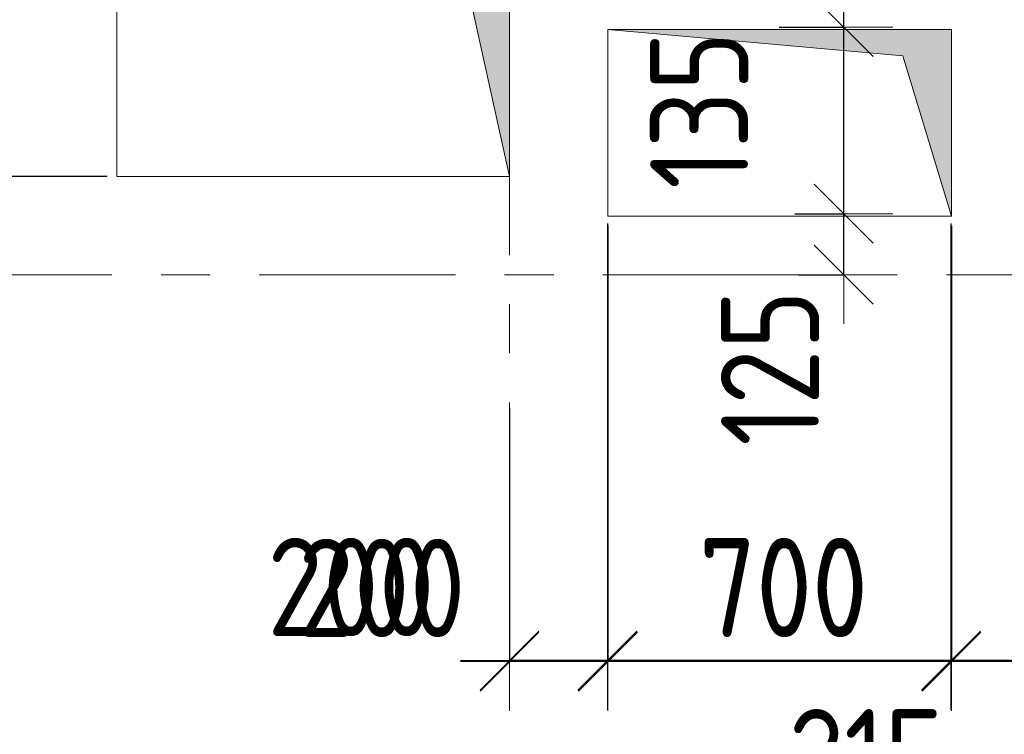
# Model space of a CAD drawing. Header units: metres. Extents: x -38 to 97, y -15 to 21.
# Tile 22 of 139: x 20.68 to 22.69, y 8.06 to 9.52. Entities that reach past the tile are written whole.
import ezdxf

# ---------------------------------------------------------------- set-up
doc = ezdxf.new("R2010")
doc.units = ezdxf.units.M
doc.header["$PDMODE"] = 65
doc.linetypes.add('______11', pattern=[0.5, 0.4, -0.05, 0, -0.05])
doc.linetypes.add('______5', pattern=[1.1, 0.8, -0.1, 0.1, -0.1])
for name, color, linetype, lineweight in [('XR$2$Осевая линия (1)', 7, '______5', 13), ('XR$3$Перекрытие (1)', 7, 'Continuous', 35), ('XR$4$Размерная линия (1)', 7, 'Continuous', 13), ('XR$5$Размерная линия (1)', 7, 'Continuous', 13)]:
    doc.layers.add(name, color=color, linetype=linetype, lineweight=lineweight)
doc.layers.add('XR$3$Макрос проема_ отверстия', color=7, linetype='Continuous', lineweight=13, true_color=0x2d2d2d)
doc.styles.add('ISOCPEUR', font='txt')
doc.dimstyles.new('DIMSTYLE_3', dxfattribs={"dimtxt": 0.2, "dimasz": 0.2, "dimexe": 0, "dimexo": 0, "dimgap": 0.1, "dimtad": 2, "dimdec": 0, "dimlfac": 1000, "dimrnd": 5, "dimzin": 12, "dimdsep": 46, "dimtxsty": 'ISOCPEUR', "dimblk1": 'ALL_ML_STRICH', "dimblk2": 'ALL_ML_STRICH', "dimsah": 1, "dimcen": 0, "dimclrd": 7, "dimclre": 256, "dimclrt": 7, "dimadec": 0, "dimazin": 0, "dimtfac": 1, "dimtdec": 0, "dimtix": 1, "dimtmove": 2, "dimatfit": 3, "dimfxl": 0, "dimtzin": 0, "dimlwd": 0, "dimlwe": -3, "dimarcsym": 0})
doc.dimstyles.new('DIMSTYLE_6', dxfattribs={"dimtxt": 0.2, "dimasz": 0.2, "dimexe": 0, "dimexo": 0, "dimgap": 0.1, "dimtad": 2, "dimdec": 0, "dimlfac": 1000, "dimrnd": 5, "dimzin": 12, "dimdsep": 46, "dimtxsty": 'ISOCPEUR', "dimblk1": 'ALL_ML_STRICH', "dimblk2": 'ALL_ML_STRICH', "dimsah": 1, "dimcen": 0, "dimclrd": 7, "dimclre": 256, "dimclrt": 7, "dimadec": 0, "dimazin": 0, "dimtfac": 1, "dimtdec": 0, "dimtix": 1, "dimtmove": 2, "dimatfit": 3, "dimfxl": 0, "dimtvp": 1.2, "dimtzin": 0, "dimlwd": 0, "dimlwe": -3, "dimarcsym": 0})
doc.dimstyles.new('DIMSTYLE_7', dxfattribs={"dimtxt": 0.2, "dimasz": 0.2, "dimexe": 0, "dimexo": 0, "dimgap": 0.1, "dimtad": 0, "dimdec": 0, "dimlfac": 1000, "dimrnd": 5, "dimzin": 12, "dimdsep": 46, "dimtxsty": 'ISOCPEUR', "dimblk1": 'ALL_ML_STRICH', "dimblk2": 'ALL_ML_STRICH', "dimsah": 1, "dimcen": 0, "dimclrd": 7, "dimclre": 256, "dimclrt": 7, "dimadec": 0, "dimazin": 0, "dimtfac": 1, "dimtdec": 0, "dimtix": 1, "dimtmove": 2, "dimatfit": 3, "dimfxl": 0, "dimtvp": 1.2, "dimtzin": 0, "dimlwd": 0, "dimlwe": -3, "dimarcsym": 0})

# ---------------------------------------------------------------- blocks, each defined once
blk = doc.blocks.new('Отображение проема', base_point=(-1.1579, -49.3094))
at = {"layer": 'XR$3$Макрос проема_ отверстия', "true_color": 0x000000, "transparency": 33554687}
blk.add_hatch(color=18, dxfattribs=at).paths.add_polyline_path([(-1.1579, -50.1094), (-1.0448, -49.4225), (-0.3579, -49.3094), (-1.1579, -49.3094)])
at = {"layer": 'XR$3$Макрос проема_ отверстия', "transparency": 33554687}
for p, q in [((-1.1579, -50.1094), (-1.1579, -49.3094)), ((-1.1579, -49.3094), (-0.3579, -49.3094)), ((-1.0448, -49.4225), (-0.3579, -49.3094)), ((-1.1579, -50.1094), (-1.0448, -49.4225))]:
    blk.add_line(p, q, dxfattribs=at)
blk = doc.blocks.new('ALL_ML_STRICH')
at = {"color": 0, "linetype": 'ByBlock', "lineweight": -2}
for p, q in [((0, -0.5), (0, 0.5)), ((-0.3, -0.3), (0.3, 0.3)), ((-1, 0), (0.5, 0))]:
    blk.add_line(p, q, dxfattribs=at)
blk = doc.blocks.new('*D196')
at = {"layer": 'DEFPOINTS', "color": 7, "linetype": 'Continuous', "lineweight": 13, "transparency": 33554687}
for p in [(22.7944, 9.3592), (22.5794, 9.1242), (22.7944, 8.2139)]:
    blk.add_point(p, dxfattribs=at)
at = {"layer": 'XR$4$Размерная линия (1)', "color": 9, "linetype": 'Continuous', "lineweight": -2, "true_color": 0xc7c7c7, "transparency": 33554687}
for p, q in [((22.7944, 9.3392), (22.7944, 8.2139)), ((22.5794, 9.1042), (22.5794, 8.2139))]:
    blk.add_line(p, q, dxfattribs=at)
at = {"layer": 'XR$4$Размерная линия (1)', "color": 7, "linetype": 'Continuous', "lineweight": -2, "transparency": 33554687}
blk.add_line((22.7944, 8.2139), (22.5794, 8.2139), dxfattribs=at)
at = {"layer": 'XR$4$Размерная линия (1)', "color": 7, "linetype": 'Continuous', "lineweight": 13, "transparency": 33554687, "xscale": 0.2, "yscale": 0.2, "zscale": 0.2}
for p, rotation in [((22.5794, 8.2139), 180), ((22.7944, 8.2139), 360)]:
    blk.add_blockref('ALL_ML_STRICH', p, dxfattribs=dict(at, rotation=rotation))
at = {"layer": 'XR$4$Размерная линия (1)', "color": 7, "linetype": 'Continuous', "lineweight": 13, "transparency": 33554687, "insert": (22.4069, 8.0153), "char_height": 0.2, "width": 0.5, "attachment_point": 5, "style": 'ISOCPEUR'}
blk.add_mtext('\\W0.83;\\A1;{215}', dxfattribs=at)
blk = doc.blocks.new('*D197')
at = {"layer": 'DEFPOINTS', "color": 7, "linetype": 'Continuous', "lineweight": 13, "transparency": 33554687}
for p in [(21.8794, 9.1242), (22.5794, 9.1242), (22.5794, 8.2139)]:
    blk.add_point(p, dxfattribs=at)
at = {"layer": 'XR$4$Размерная линия (1)', "color": 9, "linetype": 'Continuous', "lineweight": -2, "true_color": 0xc7c7c7, "transparency": 33554687}
for p, q in [((21.8794, 9.1042), (21.8794, 8.2139)), ((22.5794, 9.1042), (22.5794, 8.2139))]:
    blk.add_line(p, q, dxfattribs=at)
at = {"layer": 'XR$4$Размерная линия (1)', "color": 7, "linetype": 'Continuous', "lineweight": -2, "transparency": 33554687}
blk.add_line((22.5794, 8.2139), (21.8794, 8.2139), dxfattribs=at)
at = {"layer": 'XR$4$Размерная линия (1)', "color": 7, "linetype": 'Continuous', "lineweight": 13, "transparency": 33554687, "xscale": 0.2, "yscale": 0.2, "zscale": 0.2}
for p, rotation in [((21.8794, 8.2139), 180), ((22.5794, 8.2139), 360)]:
    blk.add_blockref('ALL_ML_STRICH', p, dxfattribs=dict(at, rotation=rotation))
at = {"layer": 'XR$4$Размерная линия (1)', "color": 7, "linetype": 'Continuous', "lineweight": 13, "transparency": 33554687, "insert": (22.2377, 8.3639), "char_height": 0.2, "width": 0.5, "attachment_point": 5, "style": 'ISOCPEUR'}
blk.add_mtext('\\W0.83;\\A1;{700}', dxfattribs=at)
blk = doc.blocks.new('*D198')
at = {"layer": 'DEFPOINTS', "color": 7, "linetype": 'Continuous', "lineweight": 13, "transparency": 33554687}
for p in [(21.8794, 9.1242), (21.68, 8.7481), (21.8794, 8.2139)]:
    blk.add_point(p, dxfattribs=at)
at = {"layer": 'XR$4$Размерная линия (1)', "color": 9, "linetype": 'Continuous', "lineweight": -2, "true_color": 0xc7c7c7, "transparency": 33554687}
for p, q in [((21.8794, 9.1042), (21.8794, 8.2139)), ((21.68, 8.7281), (21.68, 8.2139))]:
    blk.add_line(p, q, dxfattribs=at)
at = {"layer": 'XR$4$Размерная линия (1)', "color": 7, "linetype": 'Continuous', "lineweight": -2, "transparency": 33554687}
blk.add_line((21.8794, 8.2139), (21.68, 8.2139), dxfattribs=at)
at = {"layer": 'XR$4$Размерная линия (1)', "color": 7, "linetype": 'Continuous', "lineweight": 13, "transparency": 33554687, "xscale": 0.2, "yscale": 0.2, "zscale": 0.2}
for p, rotation in [((21.68, 8.2139), 180), ((21.8794, 8.2139), 360)]:
    blk.add_blockref('ALL_ML_STRICH', p, dxfattribs=dict(at, rotation=rotation))
at = {"layer": 'XR$4$Размерная линия (1)', "color": 7, "linetype": 'Continuous', "lineweight": 13, "transparency": 33554687, "insert": (21.3569, 8.3639), "char_height": 0.2, "width": 0.5, "attachment_point": 5, "style": 'ISOCPEUR'}
blk.add_mtext('\\W0.83;\\A1;{200}', dxfattribs=at)
blk = doc.blocks.new('*D314')
at = {"layer": 'DEFPOINTS', "color": 7, "linetype": 'Continuous', "lineweight": 13, "transparency": 33554687}
for p in [(20.88, 9.2), (20.4303, 9), (20.5067, 9)]:
    blk.add_point(p, dxfattribs=at)
at = {"layer": 'XR$4$Размерная линия (1)', "color": 9, "linetype": 'Continuous', "lineweight": -2, "true_color": 0xc7c7c7, "transparency": 33554687}
for p, q in [((20.86, 9.2), (20.5067, 9.2)), ((20.4503, 9), (20.5067, 9))]:
    blk.add_line(p, q, dxfattribs=at)
at = {"layer": 'XR$4$Размерная линия (1)', "color": 7, "linetype": 'Continuous', "lineweight": -2, "transparency": 33554687}
blk.add_line((20.5067, 9), (20.5067, 9.2), dxfattribs=at)
at = {"layer": 'XR$4$Размерная линия (1)', "color": 7, "linetype": 'Continuous', "lineweight": 13, "transparency": 33554687, "xscale": 0.2, "yscale": 0.2, "zscale": 0.2}
for p, rotation in [((20.5067, 9.2), 90), ((20.5067, 9), 270)]:
    blk.add_blockref('ALL_ML_STRICH', p, dxfattribs=dict(at, rotation=rotation))
at = {"layer": 'XR$4$Размерная линия (1)', "color": 7, "linetype": 'Continuous', "lineweight": 13, "transparency": 33554687, "insert": (20.3545, 8.7075), "char_height": 0.2, "width": 0.5, "attachment_point": 5, "rotation": 90, "style": 'ISOCPEUR'}
blk.add_mtext('\\W0.83;\\A1;{200}', dxfattribs=at)
blk = doc.blocks.new('*D315')
at = {"layer": 'DEFPOINTS', "color": 7, "linetype": 'Continuous', "lineweight": 13, "transparency": 33554687}
for p in [(20.88, 9.8), (20.5067, 9.2), (20.88, 9.2)]:
    blk.add_point(p, dxfattribs=at)
at = {"layer": 'XR$4$Размерная линия (1)', "color": 9, "linetype": 'Continuous', "lineweight": -2, "true_color": 0xc7c7c7, "transparency": 33554687}
for p, q in [((20.86, 9.8), (20.5067, 9.8)), ((20.86, 9.2), (20.5067, 9.2))]:
    blk.add_line(p, q, dxfattribs=at)
at = {"layer": 'XR$4$Размерная линия (1)', "color": 7, "linetype": 'Continuous', "lineweight": -2, "transparency": 33554687}
blk.add_line((20.5067, 9.2), (20.5067, 9.8), dxfattribs=at)
at = {"layer": 'XR$4$Размерная линия (1)', "color": 7, "linetype": 'Continuous', "lineweight": 13, "transparency": 33554687, "xscale": 0.2, "yscale": 0.2, "zscale": 0.2}
for p, rotation in [((20.5067, 9.8), 90), ((20.5067, 9.2), 270)]:
    blk.add_blockref('ALL_ML_STRICH', p, dxfattribs=dict(at, rotation=rotation))
at = {"layer": 'XR$4$Размерная линия (1)', "color": 7, "linetype": 'Continuous', "lineweight": 13, "transparency": 33554687, "insert": (20.3567, 9.5083), "char_height": 0.2, "width": 0.5, "attachment_point": 5, "rotation": 90, "style": 'ISOCPEUR'}
blk.add_mtext('\\W0.83;\\A1;{600}', dxfattribs=at)
blk = doc.blocks.new('*D374')
at = {"layer": 'DEFPOINTS', "color": 7, "linetype": 'Continuous', "lineweight": 13, "transparency": 33554687}
for p in [(22.241, 9.1242), (22.249, 9), (22.361, 9)]:
    blk.add_point(p, dxfattribs=at)
at = {"layer": 'XR$4$Размерная линия (1)', "color": 9, "linetype": 'Continuous', "lineweight": -2, "true_color": 0xc7c7c7, "transparency": 33554687}
for p, q in [((22.261, 9.1242), (22.361, 9.1242)), ((22.269, 9), (22.361, 9))]:
    blk.add_line(p, q, dxfattribs=at)
at = {"layer": 'XR$4$Размерная линия (1)', "color": 7, "linetype": 'Continuous', "lineweight": -2, "transparency": 33554687}
blk.add_line((22.361, 9), (22.361, 9.1242), dxfattribs=at)
at = {"layer": 'XR$4$Размерная линия (1)', "color": 7, "linetype": 'Continuous', "lineweight": 13, "transparency": 33554687, "xscale": 0.2, "yscale": 0.2, "zscale": 0.2}
for p, rotation in [((22.361, 9.1242), 90), ((22.361, 9), 270)]:
    blk.add_blockref('ALL_ML_STRICH', p, dxfattribs=dict(at, rotation=rotation))
at = {"layer": 'XR$4$Размерная линия (1)', "color": 7, "linetype": 'Continuous', "lineweight": 13, "transparency": 33554687, "insert": (22.2108, 8.8101), "char_height": 0.2, "width": 0.5, "attachment_point": 5, "rotation": 90, "style": 'ISOCPEUR'}
blk.add_mtext('\\W0.83;\\A1;{125}', dxfattribs=at)
blk = doc.blocks.new('*D375')
at = {"layer": 'DEFPOINTS', "color": 7, "linetype": 'Continuous', "lineweight": 13, "transparency": 33554687}
for p in [(22.2091, 9.5042), (22.241, 9.1242), (22.361, 9.1242)]:
    blk.add_point(p, dxfattribs=at)
at = {"layer": 'XR$4$Размерная линия (1)', "color": 9, "linetype": 'Continuous', "lineweight": -2, "true_color": 0xc7c7c7, "transparency": 33554687}
for p, q in [((22.2291, 9.5042), (22.361, 9.5042)), ((22.261, 9.1242), (22.361, 9.1242))]:
    blk.add_line(p, q, dxfattribs=at)
at = {"layer": 'XR$4$Размерная линия (1)', "color": 7, "linetype": 'Continuous', "lineweight": -2, "transparency": 33554687}
blk.add_line((22.361, 9.1242), (22.361, 9.5042), dxfattribs=at)
at = {"layer": 'XR$4$Размерная линия (1)', "color": 7, "linetype": 'Continuous', "lineweight": 13, "transparency": 33554687, "xscale": 0.2, "yscale": 0.2, "zscale": 0.2}
for p, rotation in [((22.361, 9.5042), 90), ((22.361, 9.1242), 270)]:
    blk.add_blockref('ALL_ML_STRICH', p, dxfattribs=dict(at, rotation=rotation))
at = {"layer": 'XR$4$Размерная линия (1)', "color": 7, "linetype": 'Continuous', "lineweight": 13, "transparency": 33554687, "insert": (22.5505, 9.7548), "char_height": 0.2, "width": 0.5, "attachment_point": 5, "rotation": 90, "style": 'ISOCPEUR'}
blk.add_mtext('\\W0.83;\\A1;{380}', dxfattribs=at)
blk = doc.blocks.new('*D376')
at = {"layer": 'DEFPOINTS', "color": 7, "linetype": 'Continuous', "lineweight": 13, "transparency": 33554687}
for p in [(22.0775, 9.6396), (22.2091, 9.5042), (22.361, 9.5042)]:
    blk.add_point(p, dxfattribs=at)
at = {"layer": 'XR$4$Размерная линия (1)', "color": 9, "linetype": 'Continuous', "lineweight": -2, "true_color": 0xc7c7c7, "transparency": 33554687}
for p, q in [((22.0975, 9.6396), (22.361, 9.6396)), ((22.2291, 9.5042), (22.361, 9.5042))]:
    blk.add_line(p, q, dxfattribs=at)
at = {"layer": 'XR$4$Размерная линия (1)', "color": 7, "linetype": 'Continuous', "lineweight": -2, "transparency": 33554687}
blk.add_line((22.361, 9.5042), (22.361, 9.6396), dxfattribs=at)
at = {"layer": 'XR$4$Размерная линия (1)', "color": 7, "linetype": 'Continuous', "lineweight": 13, "transparency": 33554687, "xscale": 0.2, "yscale": 0.2, "zscale": 0.2}
for p, rotation in [((22.361, 9.6396), 90), ((22.361, 9.5042), 270)]:
    blk.add_blockref('ALL_ML_STRICH', p, dxfattribs=dict(at, rotation=rotation))
at = {"layer": 'XR$4$Размерная линия (1)', "color": 7, "linetype": 'Continuous', "lineweight": 13, "transparency": 33554687, "insert": (22.0665, 9.3349), "char_height": 0.2, "width": 0.5, "attachment_point": 5, "rotation": 90, "style": 'ISOCPEUR'}
blk.add_mtext('\\W0.83;\\A1;{135}', dxfattribs=at)
blk = doc.blocks.new('*D657')
at = {"layer": 'DEFPOINTS', "color": 7, "linetype": 'Continuous', "lineweight": 13, "transparency": 33554687}
for p in [(20.88, 9.2), (20.4303, 9), (20.5329, 9)]:
    blk.add_point(p, dxfattribs=at)
at = {"layer": 'XR$5$Размерная линия (1)', "color": 9, "linetype": 'Continuous', "lineweight": -2, "true_color": 0xc7c7c7, "transparency": 33554687}
for p, q in [((20.86, 9.2), (20.5329, 9.2)), ((20.4503, 9), (20.5329, 9))]:
    blk.add_line(p, q, dxfattribs=at)
at = {"layer": 'XR$5$Размерная линия (1)', "color": 7, "linetype": 'Continuous', "lineweight": -2, "transparency": 33554687}
blk.add_line((20.5329, 9), (20.5329, 9.2), dxfattribs=at)
at = {"layer": 'XR$5$Размерная линия (1)', "color": 7, "linetype": 'Continuous', "lineweight": 13, "transparency": 33554687, "xscale": 0.2, "yscale": 0.2, "zscale": 0.2}
for p, rotation in [((20.5329, 9.2), 90), ((20.5329, 9), 270)]:
    blk.add_blockref('ALL_ML_STRICH', p, dxfattribs=dict(at, rotation=rotation))
at = {"layer": 'XR$5$Размерная линия (1)', "color": 7, "linetype": 'Continuous', "lineweight": 13, "transparency": 33554687, "insert": (20.3845, 8.7426), "char_height": 0.2, "width": 0.5, "attachment_point": 5, "rotation": 90, "style": 'ISOCPEUR'}
blk.add_mtext('\\W0.83;\\A1;{200}', dxfattribs=at)
blk = doc.blocks.new('*D658')
at = {"layer": 'DEFPOINTS', "color": 7, "linetype": 'Continuous', "lineweight": 13, "transparency": 33554687}
for p in [(20.88, 9.8), (20.5329, 9.2), (20.88, 9.2)]:
    blk.add_point(p, dxfattribs=at)
at = {"layer": 'XR$5$Размерная линия (1)', "color": 9, "linetype": 'Continuous', "lineweight": -2, "true_color": 0xc7c7c7, "transparency": 33554687}
for p, q in [((20.86, 9.8), (20.5329, 9.8)), ((20.86, 9.2), (20.5329, 9.2))]:
    blk.add_line(p, q, dxfattribs=at)
at = {"layer": 'XR$5$Размерная линия (1)', "color": 7, "linetype": 'Continuous', "lineweight": -2, "transparency": 33554687}
blk.add_line((20.5329, 9.2), (20.5329, 9.8), dxfattribs=at)
at = {"layer": 'XR$5$Размерная линия (1)', "color": 7, "linetype": 'Continuous', "lineweight": 13, "transparency": 33554687, "xscale": 0.2, "yscale": 0.2, "zscale": 0.2}
for p, rotation in [((20.5329, 9.8), 90), ((20.5329, 9.2), 270)]:
    blk.add_blockref('ALL_ML_STRICH', p, dxfattribs=dict(at, rotation=rotation))
at = {"layer": 'XR$5$Размерная линия (1)', "color": 7, "linetype": 'Continuous', "lineweight": 13, "transparency": 33554687, "insert": (20.3829, 9.5083), "char_height": 0.2, "width": 0.5, "attachment_point": 5, "rotation": 90, "style": 'ISOCPEUR'}
blk.add_mtext('\\W0.83;\\A1;{600}', dxfattribs=at)
blk = doc.blocks.new('*D744')
at = {"layer": 'DEFPOINTS', "color": 7, "linetype": 'Continuous', "lineweight": 13, "transparency": 33554687}
for p in [(22.7944, 9.3592), (22.5806, 9.1192), (22.7944, 8.2119)]:
    blk.add_point(p, dxfattribs=at)
at = {"layer": 'XR$5$Размерная линия (1)', "color": 9, "linetype": 'Continuous', "lineweight": -2, "true_color": 0xc7c7c7, "transparency": 33554687}
for p, q in [((22.7944, 9.3392), (22.7944, 8.2119)), ((22.5806, 9.0992), (22.5806, 8.2119))]:
    blk.add_line(p, q, dxfattribs=at)
at = {"layer": 'XR$5$Размерная линия (1)', "color": 7, "linetype": 'Continuous', "lineweight": -2, "transparency": 33554687}
blk.add_line((22.7944, 8.2119), (22.5806, 8.2119), dxfattribs=at)
at = {"layer": 'XR$5$Размерная линия (1)', "color": 7, "linetype": 'Continuous', "lineweight": 13, "transparency": 33554687, "xscale": 0.2, "yscale": 0.2, "zscale": 0.2}
for p, rotation in [((22.5806, 8.2119), 180), ((22.7944, 8.2119), 360)]:
    blk.add_blockref('ALL_ML_STRICH', p, dxfattribs=dict(at, rotation=rotation))
at = {"layer": 'XR$5$Размерная линия (1)', "color": 7, "linetype": 'Continuous', "lineweight": 13, "transparency": 33554687, "insert": (22.385, 7.9392), "char_height": 0.2, "width": 0.5, "attachment_point": 5, "style": 'ISOCPEUR'}
blk.add_mtext('\\W0.83;\\A1;{215}', dxfattribs=at)
blk = doc.blocks.new('*D745')
at = {"layer": 'DEFPOINTS', "color": 7, "linetype": 'Continuous', "lineweight": 13, "transparency": 33554687}
for p in [(21.8806, 9.1192), (22.5806, 9.1192), (22.5806, 8.2119)]:
    blk.add_point(p, dxfattribs=at)
at = {"layer": 'XR$5$Размерная линия (1)', "color": 9, "linetype": 'Continuous', "lineweight": -2, "true_color": 0xc7c7c7, "transparency": 33554687}
for p, q in [((21.8806, 9.0992), (21.8806, 8.2119)), ((22.5806, 9.0992), (22.5806, 8.2119))]:
    blk.add_line(p, q, dxfattribs=at)
at = {"layer": 'XR$5$Размерная линия (1)', "color": 7, "linetype": 'Continuous', "lineweight": -2, "transparency": 33554687}
blk.add_line((22.5806, 8.2119), (21.8806, 8.2119), dxfattribs=at)
at = {"layer": 'XR$5$Размерная линия (1)', "color": 7, "linetype": 'Continuous', "lineweight": 13, "transparency": 33554687, "xscale": 0.2, "yscale": 0.2, "zscale": 0.2}
for p, rotation in [((21.8806, 8.2119), 180), ((22.5806, 8.2119), 360)]:
    blk.add_blockref('ALL_ML_STRICH', p, dxfattribs=dict(at, rotation=rotation))
at = {"layer": 'XR$5$Размерная линия (1)', "color": 7, "linetype": 'Continuous', "lineweight": 13, "transparency": 33554687, "insert": (22.2389, 8.3619), "char_height": 0.2, "width": 0.5, "attachment_point": 5, "style": 'ISOCPEUR'}
blk.add_mtext('\\W0.83;\\A1;{700}', dxfattribs=at)
blk = doc.blocks.new('*D746')
at = {"layer": 'DEFPOINTS', "color": 7, "linetype": 'Continuous', "lineweight": 13, "transparency": 33554687}
for p in [(21.8806, 9.1192), (21.68, 8.7481), (21.8806, 8.2119)]:
    blk.add_point(p, dxfattribs=at)
at = {"layer": 'XR$5$Размерная линия (1)', "color": 9, "linetype": 'Continuous', "lineweight": -2, "true_color": 0xc7c7c7, "transparency": 33554687}
for p, q in [((21.8806, 9.0992), (21.8806, 8.2119)), ((21.68, 8.7281), (21.68, 8.2119))]:
    blk.add_line(p, q, dxfattribs=at)
at = {"layer": 'XR$5$Размерная линия (1)', "color": 7, "linetype": 'Continuous', "lineweight": -2, "transparency": 33554687}
blk.add_line((21.8806, 8.2119), (21.68, 8.2119), dxfattribs=at)
at = {"layer": 'XR$5$Размерная линия (1)', "color": 7, "linetype": 'Continuous', "lineweight": 13, "transparency": 33554687, "xscale": 0.2, "yscale": 0.2, "zscale": 0.2}
for p, rotation in [((21.68, 8.2119), 180), ((21.8806, 8.2119), 360)]:
    blk.add_blockref('ALL_ML_STRICH', p, dxfattribs=dict(at, rotation=rotation))
at = {"layer": 'XR$5$Размерная линия (1)', "color": 7, "linetype": 'Continuous', "lineweight": 13, "transparency": 33554687, "insert": (21.42, 8.362), "char_height": 0.2, "width": 0.5, "attachment_point": 5, "style": 'ISOCPEUR'}
blk.add_mtext('\\W0.83;\\A1;{200}', dxfattribs=at)
blk = doc.blocks.new('*D750')
at = {"layer": 'DEFPOINTS', "color": 7, "linetype": 'Continuous', "lineweight": 13, "transparency": 33554687}
for p in [(22.241, 9.1242), (22.249, 9), (22.361, 9)]:
    blk.add_point(p, dxfattribs=at)
at = {"layer": 'XR$5$Размерная линия (1)', "color": 9, "linetype": 'Continuous', "lineweight": -2, "true_color": 0xc7c7c7, "transparency": 33554687}
for p, q in [((22.261, 9.1242), (22.361, 9.1242)), ((22.269, 9), (22.361, 9))]:
    blk.add_line(p, q, dxfattribs=at)
at = {"layer": 'XR$5$Размерная линия (1)', "color": 7, "linetype": 'Continuous', "lineweight": -2, "transparency": 33554687}
blk.add_line((22.361, 9), (22.361, 9.1242), dxfattribs=at)
at = {"layer": 'XR$5$Размерная линия (1)', "color": 7, "linetype": 'Continuous', "lineweight": 13, "transparency": 33554687, "xscale": 0.2, "yscale": 0.2, "zscale": 0.2}
for p, rotation in [((22.361, 9.1242), 90), ((22.361, 9), 270)]:
    blk.add_blockref('ALL_ML_STRICH', p, dxfattribs=dict(at, rotation=rotation))
at = {"layer": 'XR$5$Размерная линия (1)', "color": 7, "linetype": 'Continuous', "lineweight": 13, "transparency": 33554687, "insert": (22.2108, 8.8101), "char_height": 0.2, "width": 0.5, "attachment_point": 5, "rotation": 90, "style": 'ISOCPEUR'}
blk.add_mtext('\\W0.83;\\A1;{125}', dxfattribs=at)
blk = doc.blocks.new('*D751')
at = {"layer": 'DEFPOINTS', "color": 7, "linetype": 'Continuous', "lineweight": 13, "transparency": 33554687}
for p in [(22.2091, 9.5042), (22.241, 9.1242), (22.361, 9.1242)]:
    blk.add_point(p, dxfattribs=at)
at = {"layer": 'XR$5$Размерная линия (1)', "color": 9, "linetype": 'Continuous', "lineweight": -2, "true_color": 0xc7c7c7, "transparency": 33554687}
for p, q in [((22.2291, 9.5042), (22.361, 9.5042)), ((22.261, 9.1242), (22.361, 9.1242))]:
    blk.add_line(p, q, dxfattribs=at)
at = {"layer": 'XR$5$Размерная линия (1)', "color": 7, "linetype": 'Continuous', "lineweight": -2, "transparency": 33554687}
blk.add_line((22.361, 9.1242), (22.361, 9.5042), dxfattribs=at)
at = {"layer": 'XR$5$Размерная линия (1)', "color": 7, "linetype": 'Continuous', "lineweight": 13, "transparency": 33554687, "xscale": 0.2, "yscale": 0.2, "zscale": 0.2}
for p, rotation in [((22.361, 9.5042), 90), ((22.361, 9.1242), 270)]:
    blk.add_blockref('ALL_ML_STRICH', p, dxfattribs=dict(at, rotation=rotation))
at = {"layer": 'XR$5$Размерная линия (1)', "color": 7, "linetype": 'Continuous', "lineweight": 13, "transparency": 33554687, "insert": (22.8115, 9.7773), "char_height": 0.2, "width": 0.5, "attachment_point": 5, "rotation": 90, "style": 'ISOCPEUR'}
blk.add_mtext('\\W0.83;\\A1;{380}', dxfattribs=at)
blk = doc.blocks.new('*D752')
at = {"layer": 'DEFPOINTS', "color": 7, "linetype": 'Continuous', "lineweight": 13, "transparency": 33554687}
for p in [(22.0775, 9.6396), (22.2091, 9.5042), (22.361, 9.5042)]:
    blk.add_point(p, dxfattribs=at)
at = {"layer": 'XR$5$Размерная линия (1)', "color": 9, "linetype": 'Continuous', "lineweight": -2, "true_color": 0xc7c7c7, "transparency": 33554687}
for p, q in [((22.0975, 9.6396), (22.361, 9.6396)), ((22.2291, 9.5042), (22.361, 9.5042))]:
    blk.add_line(p, q, dxfattribs=at)
at = {"layer": 'XR$5$Размерная линия (1)', "color": 7, "linetype": 'Continuous', "lineweight": -2, "transparency": 33554687}
blk.add_line((22.361, 9.5042), (22.361, 9.6396), dxfattribs=at)
at = {"layer": 'XR$5$Размерная линия (1)', "color": 7, "linetype": 'Continuous', "lineweight": 13, "transparency": 33554687, "xscale": 0.2, "yscale": 0.2, "zscale": 0.2}
for p, rotation in [((22.361, 9.6396), 90), ((22.361, 9.5042), 270)]:
    blk.add_blockref('ALL_ML_STRICH', p, dxfattribs=dict(at, rotation=rotation))
at = {"layer": 'XR$5$Размерная линия (1)', "color": 7, "linetype": 'Continuous', "lineweight": 13, "transparency": 33554687, "insert": (22.0665, 9.3349), "char_height": 0.2, "width": 0.5, "attachment_point": 5, "rotation": 90, "style": 'ISOCPEUR'}
blk.add_mtext('\\W0.83;\\A1;{135}', dxfattribs=at)

msp = doc.modelspace()

# ---------------------------------------------------------------- linework, layer by layer
at = {"layer": 'XR$2$Осевая линия (1)', "color": 253, "linetype": '______11', "lineweight": 13, "true_color": 0xa0a0a0, "transparency": 33554687}
for p, q in [((21.68, 8.34), (21.68, 19.78)), ((-2.63, 9), (62.6, 9))]:
    msp.add_line(p, q, dxfattribs=at)
at = {"layer": 'XR$3$Перекрытие (1)', "color": 7, "linetype": 'Continuous', "lineweight": 13, "transparency": 33554687}
for p, q in [((20.88, 9.8), (20.88, 9.2)), ((21.68, 9.2), (21.68, 9.8)), ((21.8806, 9.4992), (21.8806, 9.1192)), ((22.5806, 9.4992), (21.8806, 9.4992)), ((22.5806, 9.1192), (22.5806, 9.4992)), ((20.88, 9.2), (21.68, 9.2)), ((21.8806, 9.1192), (22.5806, 9.1192))]:
    msp.add_line(p, q, dxfattribs=at)

# ---------------------------------------------------------------- block references
at = {"layer": 'XR$3$Макрос проема_ отверстия', "transparency": 33554687, "xscale": 0.7499999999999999, "rotation": 270}
msp.add_blockref('Отображение проема', (21.68, 9.8), dxfattribs=at)
at = {"layer": 'XR$3$Макрос проема_ отверстия', "transparency": 33554687, "xscale": 0.4750000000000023, "yscale": 0.8749999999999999, "rotation": 270}
msp.add_blockref('Отображение проема', (22.5806, 9.4992), dxfattribs=at)

# ---------------------------------------------------------------- dimensions: what is measured, and where the dimension line sits
at = {"layer": 'XR$4$Размерная линия (1)', "color": 7, "linetype": 'Continuous', "lineweight": 13, "transparency": 33554687}
for base, p1, p2, angle, dimstyle, picture, middle in [((22.361, 9.5042), (22.261, 9.1242), (22.2291, 9.5042), 90, 'DIMSTYLE_7', '*D375', (22.5505, 9.7548)), ((20.5067, 9.8), (20.86, 9.2), (20.86, 9.8), 90, 'DIMSTYLE_3', '*D315', (20.3567, 9.5083)), ((22.361, 9.6396), (22.2291, 9.5042), (22.0975, 9.6396), 90, 'DIMSTYLE_6', '*D376', (22.0665, 9.3349)), ((22.5794, 8.2139), (22.7944, 9.3392), (22.5794, 9.1042), 180, 'DIMSTYLE_6', '*D196', (22.4069, 8.0153)), ((20.5067, 9.2), (20.4503, 9), (20.86, 9.2), 90, 'DIMSTYLE_6', '*D314', (20.3545, 8.7075)), ((22.361, 9.1242), (22.269, 9), (22.261, 9.1242), 90, 'DIMSTYLE_6', '*D374', (22.2108, 8.8101)), ((21.68, 8.2139), (21.8794, 9.1042), (21.68, 8.7281), 180, 'DIMSTYLE_6', '*D198', (21.3569, 8.3639)), ((21.8794, 8.2139), (22.5794, 9.1042), (21.8794, 9.1042), 180, 'DIMSTYLE_3', '*D197', (22.2377, 8.3639))]:
    dim = msp.add_linear_dim(base=base, p1=p1, p2=p2, angle=angle, dimstyle=dimstyle, override={"dimpost": '<>', "dimclrd": 7, "dimclre": 9, "dimclrt": 7, "dimlwd": 0, "dimlwe": 65533}, dxfattribs=at)
    dim.commit()
    dim.dimension.update_dxf_attribs({"geometry": picture, "text_midpoint": middle, "dimtype": 160})
at = {"layer": 'XR$5$Размерная линия (1)', "color": 7, "linetype": 'Continuous', "lineweight": 13, "transparency": 33554687}
for base, p1, p2, angle, dimstyle, picture, middle in [((22.361, 9.5042), (22.261, 9.1242), (22.2291, 9.5042), 90, 'DIMSTYLE_7', '*D751', (22.8115, 9.7773)), ((20.5329, 9.8), (20.86, 9.2), (20.86, 9.8), 90, 'DIMSTYLE_3', '*D658', (20.3829, 9.5083)), ((22.361, 9.6396), (22.2291, 9.5042), (22.0975, 9.6396), 90, 'DIMSTYLE_6', '*D752', (22.0665, 9.3349)), ((22.5806, 8.2119), (22.7944, 9.3392), (22.5806, 9.0992), 180, 'DIMSTYLE_6', '*D744', (22.385, 7.9392)), ((20.5329, 9.2), (20.4503, 9), (20.86, 9.2), 90, 'DIMSTYLE_6', '*D657', (20.3845, 8.7426)), ((22.361, 9.1242), (22.269, 9), (22.261, 9.1242), 90, 'DIMSTYLE_6', '*D750', (22.2108, 8.8101)), ((21.68, 8.2119), (21.8806, 9.0992), (21.68, 8.7281), 180, 'DIMSTYLE_6', '*D746', (21.42, 8.362)), ((21.8806, 8.2119), (22.5806, 9.0992), (21.8806, 9.0992), 180, 'DIMSTYLE_3', '*D745', (22.2389, 8.3619))]:
    dim = msp.add_linear_dim(base=base, p1=p1, p2=p2, angle=angle, dimstyle=dimstyle, override={"dimpost": '<>', "dimclrd": 7, "dimclre": 9, "dimclrt": 7, "dimlwd": 0, "dimlwe": 65533}, dxfattribs=at)
    dim.commit()
    dim.dimension.update_dxf_attribs({"geometry": picture, "text_midpoint": middle, "dimtype": 160})

doc.saveas('drawing.dxf')
